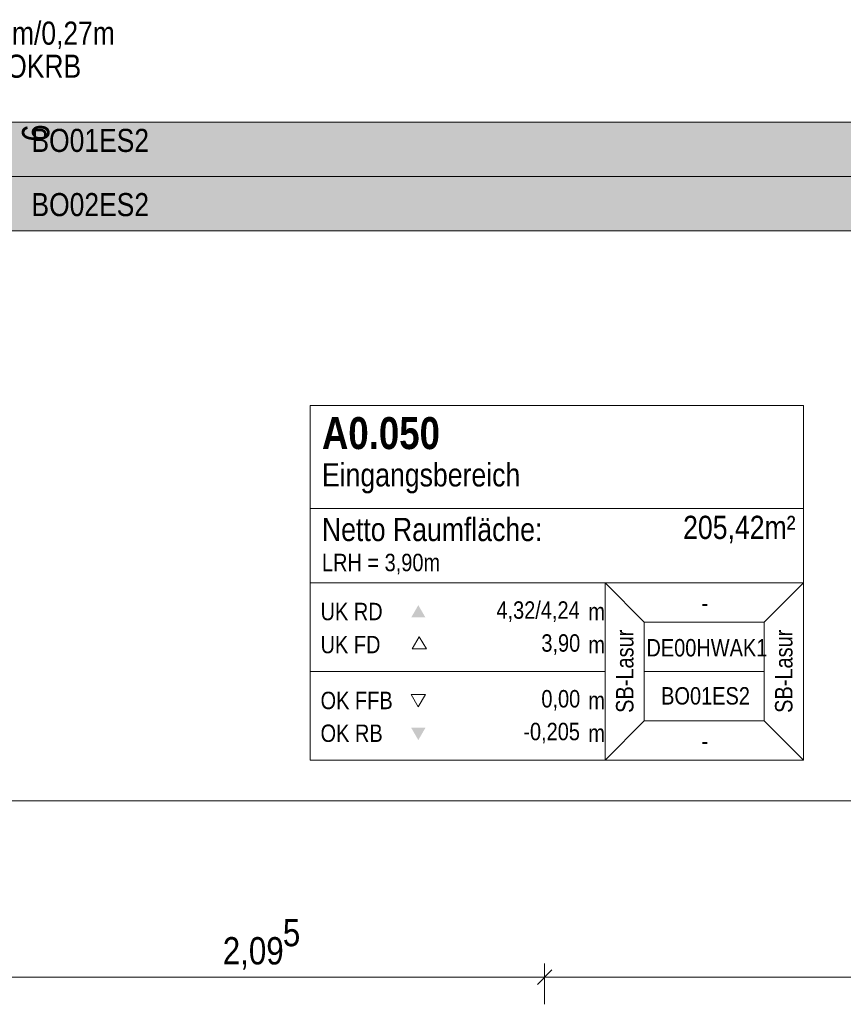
# Model space of a CAD drawing. Extents: x -620 to 300, y 62 to 1162.
# Tile 53 of 256: x -437 to -376, y 713 to 786. Entities that reach past the tile are written whole.
import ezdxf
from ezdxf.lldxf.tags import DXFTag

# ---------------------------------------------------------------- set-up
doc = ezdxf.new("R2010")
doc.units = 0
doc.layers.get('0').update_dxf_attribs({"lineweight": 13})
for name, color, linetype, lineweight, true_color in [('30 -34 Innenwände- 11 Durchbruch', 4, 'Continuous', 9, 0x00ffff), ('30 -35 Decken- 1 Konstruktion-Träger- Stahlbeton', 7, 'Continuous', 13, 0x33aa00), ('30 -38 konstruktive Einbauten-Mobile Trennwand', 7, 'Continuous', 9, 0x944cff), ('70 -72 Beschriftung- 1 Beschriftung allgemein', 7, 'Continuous', 9, 0xff6633), ('70 -75 Raumstempel- 1 Raumstempel', 7, 'Continuous', 25, 0xff6600), ('70 -76 Bemaßung- 2 Allgemein', 9, 'Continuous', 5, 0x808080), ('iwb_Schraffur_Unterzug', 7, 'Continuous', 5, 0xffffcc)]:
    doc.layers.add(name, color=color, linetype=linetype, lineweight=lineweight, true_color=true_color)
doc.layers.add('70 -71 Achsen- 1 Gebäudeachsen', color=7, linetype='STRICHPUNKT2-A06G94XR8I', lineweight=18)
doc.styles.get("Standard").update_dxf_attribs({"font": 'ARIALN.TTF'})
tags = doc.linetypes.add('fein_strichliert-A06G94XS8I', pattern=[4, 1, -2, 1]).pattern_tags.tags
tags[8:9] = [DXFTag(74, 4), DXFTag(75, 0), DXFTag(340, '0'), DXFTag(46, 0.0), DXFTag(50, 0.0), DXFTag(44, 0.0), DXFTag(45, 0.0)]
tags[6:7] = [DXFTag(74, 4), DXFTag(75, 0), DXFTag(340, '0'), DXFTag(46, 0.0), DXFTag(50, 0.0), DXFTag(44, 0.0), DXFTag(45, 0.0)]
tags[4:5] = [DXFTag(74, 4), DXFTag(75, 0), DXFTag(340, '0'), DXFTag(46, 0.0), DXFTag(50, 0.0), DXFTag(44, 0.0), DXFTag(45, 0.0)]
tags = doc.linetypes.add('STRICHPUNKT2-A06G94XR8I', pattern=[12.7, 6.35, -3.175, 0, -3.175]).pattern_tags.tags
tags[10:11] = [DXFTag(74, 4), DXFTag(75, 0), DXFTag(340, '0'), DXFTag(46, 0.0), DXFTag(50, 0.0), DXFTag(44, 0.0), DXFTag(45, 0.0)]
tags[8:9] = [DXFTag(74, 4), DXFTag(75, 0), DXFTag(340, '0'), DXFTag(46, 0.0), DXFTag(50, 0.0), DXFTag(44, 0.0), DXFTag(45, 0.0)]
tags[6:7] = [DXFTag(74, 4), DXFTag(75, 0), DXFTag(340, '0'), DXFTag(46, 0.0), DXFTag(50, 0.0), DXFTag(44, 0.0), DXFTag(45, 0.0)]
tags[4:5] = [DXFTag(74, 4), DXFTag(75, 0), DXFTag(340, '0'), DXFTag(46, 0.0), DXFTag(50, 0.0), DXFTag(44, 0.0), DXFTag(45, 0.0)]

# ---------------------------------------------------------------- blocks, each defined once
blk = doc.blocks.new('Referenz-A06G94XT8I')
at = {"layer": '30 -35 Decken- 1 Konstruktion-Träger- Stahlbeton', "color": 0, "linetype": 'fein_strichliert-A06G94XS8I', "lineweight": -2, "ltscale": 0.13}
for p, q in [((76.501, 778.453), (-538.631, 778.453)), ((76.501, 770.453), (-538.631, 770.453))]:
    blk.add_line(p, q, dxfattribs=at)
at = {"layer": '30 -38 konstruktive Einbauten-Mobile Trennwand', "color": 0, "linetype": 'fein_strichliert-A06G94XS8I', "lineweight": -2, "ltscale": 0.13}
blk.add_line((-439.98, 728.453), (23.82, 728.453), dxfattribs=at)
at = {"layer": '70 -71 Achsen- 1 Gebäudeachsen', "color": 0, "linetype": 'STRICHPUNKT2-A06G94XR8I', "lineweight": -2, "ltscale": 0.13}
blk.add_line((-538.631, 774.453), (76.501, 774.453), dxfattribs=at)
at = {"layer": '70 -75 Raumstempel- 1 Raumstempel', "color": 0, "lineweight": -2}
for p, q in [((-415.351, 757.571), (-415.351, 731.431)), ((-379.027, 757.571), (-415.351, 757.571)), ((-379.027, 731.431), (-379.027, 757.571)), ((-379.027, 749.976), (-415.351, 749.976)), ((-415.351, 744.501), (-393.622, 744.501)), ((-390.739, 741.604), (-393.622, 744.501)), ((-379.027, 744.501), (-393.622, 744.501)), ((-393.622, 744.501), (-393.622, 731.431)), ((-381.91, 741.604), (-379.027, 744.501)), ((-390.739, 734.328), (-390.739, 741.604)), ((-390.739, 741.604), (-381.91, 741.604)), ((-381.91, 734.328), (-381.91, 741.604)), ((-407.313, 740.541), (-407.836, 739.635)), ((-406.79, 739.635), (-407.313, 740.541)), ((-407.836, 739.635), (-406.79, 739.635)), ((-415.351, 737.966), (-393.622, 737.966)), ((-381.91, 737.966), (-390.739, 737.966)), ((-407.385, 735.362), (-407.908, 736.268)), ((-407.908, 736.268), (-406.862, 736.268)), ((-406.862, 736.268), (-407.385, 735.362)), ((-390.739, 734.328), (-393.622, 731.431)), ((-390.739, 734.328), (-381.91, 734.328)), ((-381.91, 734.328), (-379.027, 731.431)), ((-379.027, 731.431), (-415.351, 731.431))]:
    blk.add_line(p, q, dxfattribs=at)
for points in [[(-406.862, 741.956), (-407.385, 742.862), (-407.908, 741.956)], [(-406.862, 733.825), (-407.385, 732.919), (-407.908, 733.825)]]:
    blk.add_solid(points, dxfattribs=at)
at = {"layer": '70 -76 Bemaßung- 2 Allgemein', "color": 0, "linetype": 'Continuous', "lineweight": -2, "ltscale": 0.13}
for p, q in [((-398.08, 713.453), (-398.08, 716.453)), ((-398.08, 713.453), (-398.08, 716.453)), ((-399.14, 715.453), (-438.919, 715.453)), ((-397.58, 715.453), (-399.14, 715.453)), ((-398.61, 714.923), (-397.549, 715.984)), ((-397.549, 715.984), (-398.61, 714.923)), ((-398.58, 715.453), (-397.019, 715.453)), ((-319.14, 715.453), (-397.019, 715.453))]:
    blk.add_line(p, q, dxfattribs=at)
at = {"layer": '30 -34 Innenwände- 11 Durchbruch', "color": 0, "linetype": 'Continuous', "lineweight": -2, "ltscale": 0.13, "char_height": 1.7, "attachment_point": 1}
for s, insert in [('{\\fArial Narrow;2,4m/0,27m}', (-440.021, 785.858)), ('{\\fArial Narrow;ü.OKRB}', (-439.362, 783.423))]:
    blk.add_mtext(s, dxfattribs=dict(at, insert=insert))
at = {"layer": '70 -72 Beschriftung- 1 Beschriftung allgemein', "color": 0, "linetype": 'Continuous', "lineweight": -2, "ltscale": 0.13, "char_height": 1.7, "attachment_point": 1}
for s, insert in [('{\\fArial Narrow;BO01ES2}', (-435.88, 777.957)), ('{\\fArial Narrow;BO02ES2}', (-435.88, 773.226))]:
    blk.add_mtext(s, dxfattribs=dict(at, insert=insert))
at = {"layer": '70 -75 Raumstempel- 1 Raumstempel', "color": 0, "linetype": 'Continuous', "lineweight": -2, "ltscale": 0.13, "attachment_point": 1}
for s, insert, char_height, rotation in [('{\\fArial Narrow|b1|i0;A0.050}', (-414.484, 756.716), 2.3536, 0), ('{\\fArial Narrow;Eingangsbereich}', (-414.484, 753.321), 1.71171, 0), ('{\\fArial Narrow;Netto Raumfläche:}', (-414.484, 749.296), 1.71171, 0), ('{\\fArial Narrow;205,42m²}', (-387.883, 749.45), 1.71171, 0), ('{\\fArial Narrow;LRH = 3,90m}', (-414.484, 746.648), 1.28378, 0), ('{\\fArial Narrow;UK RD}', (-414.585, 743.036), 1.28378, 0), ('{\\fArial Narrow;4,32/4,24}', (-401.633, 743.143), 1.28378, 0), ('{\\fArial Narrow;-}', (-386.523, 743.669), 1.28378, 0), ('{\\fArial Narrow;m}', (-394.865, 743.026), 1.28378, 0), ('{\\fArial Narrow;SB-Lasur}', (-392.824, 734.927), 1.28378, 90), ('{\\fArial Narrow;SB-Lasur}', (-381.112, 734.927), 1.28378, 90), ('{\\fArial Narrow;3,90}', (-398.323, 740.718), 1.28378, 0), ('{\\fArial Narrow;UK FD}', (-414.585, 740.602), 1.28378, 0), ('{\\fArial Narrow;m}', (-394.865, 740.592), 1.28378, 0), ('{\\fArial Narrow;DE00HWAK1}', (-390.583, 740.367), 1.28378, 0), ('{\\fArial Narrow;OK FFB}', (-414.585, 736.483), 1.28378, 0), ('{\\fArial Narrow;0,00}', (-398.323, 736.609), 1.28378, 0), ('{\\fArial Narrow;BO01ES2}', (-389.501, 736.823), 1.28378, 0), ('{\\fArial Narrow;m}', (-394.865, 736.483), 1.28378, 0), ('{\\fArial Narrow;-0,205}', (-399.651, 734.195), 1.28378, 0), ('{\\fArial Narrow;OK RB}', (-414.585, 734.069), 1.28378, 0), ('{\\fArial Narrow;m}', (-394.865, 734.069), 1.28378, 0), ('{\\fArial Narrow;-}', (-386.523, 733.5), 1.28378, 0)]:
    blk.add_mtext(s, dxfattribs=dict(at, insert=insert, char_height=char_height, rotation=rotation))
at = {"layer": '70 -76 Bemaßung- 2 Allgemein', "color": 0, "linetype": 'Continuous', "lineweight": -2, "ltscale": 0.13, "insert": (-436.575, 777.007), "char_height": 2.01377, "attachment_point": 1, "rotation": 90}
blk.add_mtext('{\\fArial Narrow;6}', dxfattribs=at)
at = {"layer": '70 -76 Bemaßung- 2 Allgemein', "color": 0, "linetype": 'Continuous', "lineweight": -2, "ltscale": 0.13, "char_height": 2.01377, "attachment_point": 1}
for s, insert in [('{\\fArial Narrow;5}', (-417.363, 719.746)), ('{\\fArial Narrow;2,09}', (-421.789, 718.404))]:
    blk.add_mtext(s, dxfattribs=dict(at, insert=insert))
blk = doc.blocks.new('Referenz-A06G94XV8I')
at = {"layer": 'iwb_Schraffur_Unterzug', "linetype": 'Continuous', "ltscale": 0.13}
for points in [[(-538.631, 778.453), (76.501, 778.453), (76.501, 777.933)], [(-538.631, 778.453), (76.501, 777.933), (-538.631, 777.229)], [(-538.631, 777.229), (76.501, 777.933), (76.501, 770.973)], [(-538.631, 777.229), (76.501, 770.973), (-538.631, 771.678)], [(-538.631, 771.678), (76.501, 770.973), (76.501, 770.453)], [(-538.631, 771.678), (76.501, 770.453), (-538.631, 770.453)]]:
    blk.add_solid(points, dxfattribs=at)

msp = doc.modelspace()

# ---------------------------------------------------------------- block references
at = {"color": 8, "lineweight": 13, "ltscale": 0.13, "true_color": 0x808080}
msp.add_blockref('Referenz-A06G94XT8I', (0, 0), dxfattribs=at)
at = {"color": 8, "lineweight": 25, "ltscale": 0.25, "true_color": 0x808080}
msp.add_blockref('Referenz-A06G94XV8I', (0, 0), dxfattribs=at)

doc.saveas('drawing.dxf')
